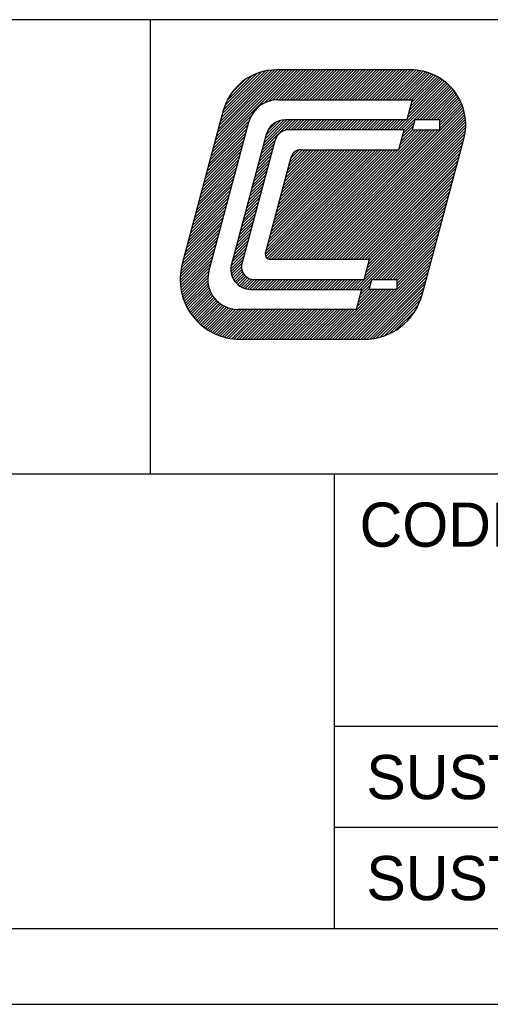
# Model space of a CAD drawing. Extents: x 0 to 210, y 0 to 297.
# Tile 2 of 5: x 139 to 157, y 0 to 39. Entities that reach past the tile are written whole.
import ezdxf

# ---------------------------------------------------------------- set-up
doc = ezdxf.new("R2010")
doc.units = 0
doc.header["$LTSCALE"] = 19.36
doc.header["$MEASUREMENT"] = 0
doc.layers.get('0').update_dxf_attribs({"linetype": 'CONTINUOUS'})
doc.styles.get("Standard").update_dxf_attribs({"font": 'txt', "width": 0.8})

msp = doc.modelspace()

# ---------------------------------------------------------------- linework, layer by layer
at = {"color": 7, "linetype": 'CONTINUOUS'}
for p, q in [((207, 39), (20, 39)), ((143.7, 21), (143.7, 39)), ((146.1375, 33.751), (149.3996, 37.0131)), ((146.1784, 33.9037), (149.2878, 37.0131)), ((146.2193, 34.0564), (149.176, 37.0131)), ((146.2602, 34.2091), (149.0642, 37.0131)), ((146.3011, 34.3619), (148.9524, 37.0131)), ((146.3421, 34.5146), (148.8406, 37.0131)), ((146.383, 34.6673), (148.7288, 37.0131)), ((146.4239, 34.82), (148.6161, 37.0122)), ((146.4648, 34.9727), (148.4976, 37.0055)), ((146.5057, 35.1254), (148.3715, 36.9912)), ((146.5467, 35.2781), (148.2359, 36.9674)), ((146.5879, 35.4311), (148.0878, 36.931)), ((146.6422, 35.5972), (147.9217, 36.8767)), ((146.7261, 35.793), (147.7259, 36.7928)), ((148.1924, 35.6941), (149.5114, 37.0131)), ((148.3828, 35.7728), (149.6232, 37.0131)), ((148.5309, 35.8091), (149.735, 37.0131)), ((148.6583, 35.8247), (149.8468, 37.0131)), ((148.7728, 35.8274), (149.9586, 37.0131)), ((148.8846, 35.8274), (150.0704, 37.0131)), ((148.9964, 35.8274), (150.1822, 37.0131)), ((149.1082, 35.8274), (150.294, 37.0131)), ((149.22, 35.8274), (150.4058, 37.0131)), ((149.3318, 35.8274), (150.5175, 37.0131)), ((149.4436, 35.8274), (150.6293, 37.0131)), ((149.5554, 35.8274), (150.7411, 37.0131)), ((149.6672, 35.8274), (150.8529, 37.0131)), ((149.779, 35.8274), (150.9647, 37.0131)), ((149.8908, 35.8274), (151.0765, 37.0131)), ((150.0026, 35.8274), (151.1883, 37.0131)), ((150.1143, 35.8274), (151.3001, 37.0131)), ((150.2261, 35.8274), (151.4119, 37.0131)), ((150.3379, 35.8274), (151.5237, 37.0131)), ((150.4497, 35.8274), (151.6355, 37.0131)), ((150.5615, 35.8274), (151.7473, 37.0131)), ((150.6733, 35.8274), (151.8591, 37.0131)), ((150.7851, 35.8274), (151.9709, 37.0131)), ((150.8969, 35.8274), (152.0827, 37.0131)), ((151.0087, 35.8274), (152.1944, 37.0131)), ((151.1205, 35.8274), (152.3062, 37.0131)), ((151.2323, 35.8274), (152.418, 37.0131)), ((151.3441, 35.8274), (152.5298, 37.0131)), ((151.4559, 35.8274), (152.6416, 37.0131)), ((151.5677, 35.8274), (152.7534, 37.0131)), ((151.6795, 35.8274), (152.8652, 37.0131)), ((151.7913, 35.8274), (152.977, 37.0131)), ((151.903, 35.8274), (153.0888, 37.0131)), ((152.0148, 35.8274), (153.2006, 37.0131)), ((152.1266, 35.8274), (153.3124, 37.0131)), ((152.2384, 35.8274), (153.4242, 37.0131)), ((152.3502, 35.8274), (153.536, 37.0131)), ((152.462, 35.8274), (153.6478, 37.0131)), ((152.5738, 35.8274), (153.7596, 37.0131)), ((152.6856, 35.8274), (153.8714, 37.0131)), ((152.7974, 35.8274), (153.9831, 37.0131)), ((152.9092, 35.8274), (154.0929, 37.0111)), ((153.021, 35.8274), (154.1976, 37.0041)), ((153.1328, 35.8274), (154.2979, 36.9925)), ((153.2446, 35.8274), (154.3941, 36.977)), ((153.3564, 35.8274), (154.4867, 36.9578)), ((153.4682, 35.8274), (154.576, 36.9352)), ((153.58, 35.8274), (154.6621, 36.9096)), ((153.6917, 35.8274), (154.7454, 36.881)), ((153.8035, 35.8274), (154.8259, 36.8498)), ((153.9153, 35.8274), (154.9039, 36.8159)), ((153.9892, 35.5659), (155.1233, 36.6999)), ((154.0271, 35.8274), (154.9793, 36.7796)), ((154.0302, 35.7186), (155.0524, 36.7409)), ((146.8798, 36.0585), (147.4604, 36.6391)), ((153.5121, 34.6416), (155.3848, 36.5143)), ((153.6239, 34.6416), (155.4449, 36.4627)), ((153.7357, 34.6416), (155.5031, 36.409)), ((153.8665, 35.1078), (155.3226, 36.5639)), ((153.9074, 35.2605), (155.2583, 36.6114)), ((153.9483, 35.4132), (155.1918, 36.6567)), ((154.2428, 35.0369), (155.5591, 36.3533)), ((154.3546, 35.0369), (155.6132, 36.2955)), ((154.4664, 35.0369), (155.6652, 36.2357)), ((154.5781, 35.0369), (155.7151, 36.1739)), ((154.6899, 35.0369), (155.763, 36.1099)), ((154.8017, 35.0369), (155.8087, 36.0439)), ((154.9135, 35.0369), (155.8523, 35.9757)), ((155.0253, 35.0369), (155.8937, 35.9053)), ((150.0508, 29.5034), (156.0646, 35.5172)), ((155.1371, 35.0369), (155.9328, 35.8326)), ((155.1425, 34.9305), (155.9695, 35.7575)), ((155.1425, 34.8187), (156.0038, 35.68)), ((155.1425, 34.7069), (156.0356, 35.6)), ((146.0965, 33.5983), (147.686, 35.1878)), ((150.1626, 29.5034), (156.0908, 35.4316)), ((150.2744, 29.5034), (156.1139, 35.3429)), ((150.3862, 29.5034), (156.1337, 35.2509)), ((150.498, 29.5034), (156.1499, 35.1553)), ((146.0147, 33.2929), (147.5649, 34.8431)), ((146.0556, 33.4456), (147.6074, 34.9973)), ((148.11, 33.823), (149.3238, 35.0369)), ((148.1509, 33.9757), (149.2121, 35.0369)), ((148.1918, 34.1285), (149.1003, 35.0369)), ((148.2327, 34.2812), (148.9865, 35.035)), ((148.2737, 34.4339), (148.8541, 35.0143)), ((148.342, 34.614), (148.6742, 34.9462)), ((149.0119, 34.6132), (149.4356, 35.0369)), ((149.1506, 34.6401), (149.5474, 35.0369)), ((149.264, 34.6416), (149.6592, 35.0369)), ((149.3758, 34.6416), (149.771, 35.0369)), ((149.4876, 34.6416), (149.8828, 35.0369)), ((149.5994, 34.6416), (149.9946, 35.0369)), ((149.7112, 34.6416), (150.1064, 35.0369)), ((149.8229, 34.6416), (150.2182, 35.0369)), ((149.9347, 34.6416), (150.33, 35.0369)), ((150.0465, 34.6416), (150.4418, 35.0369)), ((150.1583, 34.6416), (150.5536, 35.0369)), ((150.2701, 34.6416), (150.6654, 35.0369)), ((150.3819, 34.6416), (150.7772, 35.0369)), ((150.4937, 34.6416), (150.889, 35.0369)), ((150.6055, 34.6416), (151.0008, 35.0369)), ((150.6098, 29.5034), (156.1622, 35.0558)), ((150.7173, 34.6416), (151.1125, 35.0369)), ((150.7216, 29.5034), (156.1701, 34.9519)), ((150.8291, 34.6416), (151.2243, 35.0369)), ((150.8333, 29.5034), (156.173, 34.8431)), ((150.9409, 34.6416), (151.3361, 35.0369)), ((150.9451, 29.5034), (156.1702, 34.7284)), ((151.0527, 34.6416), (151.4479, 35.0369)), ((151.1645, 34.6416), (151.5597, 35.0369)), ((151.2763, 34.6416), (151.6715, 35.0369)), ((151.3881, 34.6416), (151.7833, 35.0369)), ((151.4999, 34.6416), (151.8951, 35.0369)), ((151.6116, 34.6416), (152.0069, 35.0369)), ((151.7234, 34.6416), (152.1187, 35.0369)), ((151.8352, 34.6416), (152.2305, 35.0369)), ((151.947, 34.6416), (152.3423, 35.0369)), ((152.0588, 34.6416), (152.4541, 35.0369)), ((152.1706, 34.6416), (152.5659, 35.0369)), ((152.2824, 34.6416), (152.6777, 35.0369)), ((152.3942, 34.6416), (152.7895, 35.0369)), ((152.506, 34.6416), (152.9012, 35.0369)), ((152.6178, 34.6416), (153.013, 35.0369)), ((152.7296, 34.6416), (153.1248, 35.0369)), ((152.8414, 34.6416), (153.2366, 35.0369)), ((152.9532, 34.6416), (153.3484, 35.0369)), ((153.065, 34.6416), (153.4602, 35.0369)), ((153.1768, 34.6416), (153.572, 35.0369)), ((153.2885, 34.6416), (153.6838, 35.0369)), ((153.4003, 34.6416), (153.7956, 35.0369)), ((153.6619, 34.3442), (154.0811, 34.7635)), ((153.7028, 34.4969), (154.122, 34.9162)), ((145.892, 32.8347), (147.4422, 34.3849)), ((145.9329, 32.9874), (147.4831, 34.5376)), ((145.9738, 33.1402), (147.524, 34.6904)), ((149.2682, 29.5034), (154.4065, 34.6416)), ((149.38, 29.5034), (154.5183, 34.6416)), ((149.4918, 29.5034), (154.6301, 34.6416)), ((149.6036, 29.5034), (154.7419, 34.6416)), ((149.7154, 29.5034), (154.8537, 34.6416)), ((149.8272, 29.5034), (154.9655, 34.6416)), ((149.939, 29.5034), (155.0772, 34.6416)), ((151.0569, 29.5034), (156.1606, 34.607)), ((151.1687, 29.5034), (156.1427, 34.4773)), ((151.2805, 29.5034), (156.1142, 34.3371)), ((153.5391, 33.8861), (154.2947, 34.6416)), ((153.5801, 34.0388), (154.1829, 34.6416)), ((153.621, 34.1915), (154.0711, 34.6416)), ((145.8101, 32.5293), (147.3603, 34.0795)), ((145.851, 32.682), (147.4012, 34.2322)), ((148.0281, 33.5176), (148.5871, 34.0766)), ((148.0691, 33.6703), (148.629, 34.2303)), ((151.3923, 29.5034), (156.0746, 34.1856)), ((151.5041, 29.5034), (156.0336, 34.0329)), ((145.6874, 32.0712), (147.2376, 33.6214)), ((145.7283, 32.2239), (147.2785, 33.7741)), ((145.7692, 32.3766), (147.3194, 33.9268)), ((147.9054, 33.0595), (148.4644, 33.6184)), ((147.9463, 33.2122), (148.5053, 33.7711)), ((147.9872, 33.3649), (148.5462, 33.9239)), ((148.2401, 29.705), (152.3863, 33.8511)), ((148.2605, 29.6136), (152.498, 33.8511)), ((148.2729, 29.8496), (152.2745, 33.8511)), ((148.3094, 29.5507), (152.6098, 33.8511)), ((148.3138, 30.0023), (152.1627, 33.8511)), ((148.3547, 30.155), (152.0509, 33.8511)), ((148.3819, 29.5114), (152.7216, 33.8511)), ((148.3956, 30.3077), (151.9391, 33.8511)), ((148.4365, 30.4604), (151.8273, 33.8511)), ((148.4775, 30.6131), (151.7155, 33.8511)), ((148.4857, 29.5034), (152.8334, 33.8511)), ((148.5184, 30.7658), (151.6037, 33.8511)), ((148.5593, 30.9185), (151.4919, 33.8511)), ((148.5975, 29.5034), (152.9452, 33.8511)), ((148.6002, 31.0713), (151.3801, 33.8511)), ((148.6411, 31.224), (151.2683, 33.8511)), ((148.6821, 31.3767), (151.1565, 33.8511)), ((148.7093, 29.5034), (153.057, 33.8511)), ((148.723, 31.5294), (151.0447, 33.8511)), ((148.7639, 31.6821), (150.9329, 33.8511)), ((148.8048, 31.8348), (150.8211, 33.8511)), ((148.8211, 29.5034), (153.1688, 33.8511)), ((148.8457, 31.9875), (150.7094, 33.8511)), ((148.8867, 32.1402), (150.5976, 33.8511)), ((148.9276, 32.293), (150.4858, 33.8511)), ((148.9329, 29.5034), (153.2806, 33.8511)), ((148.9685, 32.4457), (150.374, 33.8511)), ((149.0094, 32.5984), (150.2622, 33.8511)), ((149.0446, 29.5034), (153.3924, 33.8511)), ((149.0503, 32.7511), (150.1504, 33.8511)), ((149.0913, 32.9038), (150.0386, 33.8511)), ((149.1322, 33.0565), (149.9268, 33.8511)), ((149.1564, 29.5034), (153.5042, 33.8511)), ((149.1731, 33.2092), (149.815, 33.8511)), ((149.214, 33.3619), (149.7032, 33.8511)), ((149.2549, 33.5147), (149.5866, 33.8463)), ((151.6159, 29.5034), (155.9927, 33.8802)), ((151.7277, 29.5034), (155.9518, 33.7275)), ((151.8395, 29.5034), (155.9109, 33.5748)), ((145.5646, 31.613), (147.1148, 33.1632)), ((145.6055, 31.7657), (147.1557, 33.3159)), ((145.6464, 31.9185), (147.1966, 33.4687)), ((147.7826, 32.6013), (148.3416, 33.1603)), ((147.8235, 32.754), (148.3825, 33.313)), ((147.8645, 32.9067), (148.4234, 33.4657)), ((151.9513, 29.5034), (155.87, 33.4221)), ((152.0631, 29.5034), (155.829, 33.2694)), ((145.4828, 31.3076), (147.033, 32.8578)), ((145.5237, 31.4603), (147.0739, 33.0105)), ((147.7008, 32.2959), (148.2598, 32.8549)), ((147.7417, 32.4486), (148.3007, 33.0076)), ((152.1749, 29.5034), (155.7881, 33.1167)), ((152.2867, 29.5034), (155.7472, 32.9639)), ((152.3525, 29.4574), (155.7063, 32.8112)), ((145.36, 30.8495), (146.9102, 32.3997)), ((145.4009, 31.0022), (146.9511, 32.5524)), ((145.4418, 31.1549), (146.992, 32.7051)), ((147.578, 31.8378), (148.137, 32.3967)), ((147.6189, 31.9905), (148.1779, 32.5494)), ((147.6599, 32.1432), (148.2188, 32.7022)), ((152.2706, 29.152), (155.6244, 32.5058)), ((152.3116, 29.3047), (155.6654, 32.6585)), ((145.2782, 30.544), (146.8284, 32.0942)), ((145.3191, 30.6967), (146.8693, 32.247)), ((147.4962, 31.5323), (148.0552, 32.0913)), ((147.5371, 31.685), (148.0961, 32.244)), ((151.7717, 28.3176), (155.5017, 32.0477)), ((152.1888, 28.8466), (155.5426, 32.2004)), ((152.2297, 28.9993), (155.5835, 32.3531)), ((145.1554, 30.0859), (146.7056, 31.6361)), ((145.1963, 30.2386), (146.7465, 31.7888)), ((145.2372, 30.3913), (146.7874, 31.9415)), ((147.3734, 31.0742), (147.9324, 31.6332)), ((147.4144, 31.2269), (147.9733, 31.7859)), ((147.4553, 31.3796), (148.0142, 31.9386)), ((151.8835, 28.3176), (155.4608, 31.8949)), ((151.9953, 28.3176), (155.4198, 31.7422)), ((145.0736, 29.7805), (146.6238, 31.3307)), ((145.1145, 29.9332), (146.6647, 31.4834)), ((147.2916, 30.7688), (147.8506, 31.3277)), ((147.3325, 30.9215), (147.8915, 31.4804)), ((152.5023, 28.7129), (155.3789, 31.5895)), ((152.6141, 28.7129), (155.338, 31.4368)), ((152.7259, 28.7129), (155.2971, 31.2841)), ((144.9508, 29.3223), (146.501, 30.8725)), ((144.9917, 29.475), (146.5419, 31.0252)), ((145.0326, 29.6278), (146.5829, 31.178)), ((147.1688, 30.3106), (147.7278, 30.8696)), ((147.2098, 30.4633), (147.7687, 31.0223)), ((147.2507, 30.6161), (147.8096, 31.175)), ((152.8377, 28.7129), (155.2562, 31.1314)), ((152.9495, 28.7129), (155.2153, 30.9787)), ((153.0613, 28.7129), (155.1743, 30.826)), ((144.8941, 29.0421), (146.4192, 30.5671)), ((144.917, 29.1767), (146.4601, 30.7198)), ((147.087, 30.0052), (147.646, 30.5642)), ((147.1279, 30.1579), (147.6869, 30.7169)), ((153.1731, 28.7129), (155.1334, 30.6732)), ((153.2849, 28.7129), (155.0925, 30.5205)), ((144.8713, 28.6839), (146.2964, 30.109)), ((144.8727, 28.797), (146.3373, 30.2617)), ((144.8799, 28.916), (146.3783, 30.4144)), ((146.9642, 29.5471), (147.5232, 30.106)), ((147.0052, 29.6998), (147.5641, 30.2587)), ((147.0461, 29.8525), (147.605, 30.4115)), ((153.3967, 28.7129), (155.0516, 30.3678)), ((153.448, 28.6525), (155.0107, 30.2151)), ((153.448, 28.5407), (154.9697, 30.0624)), ((144.8751, 28.5759), (146.2555, 29.9563)), ((144.8834, 28.4724), (146.2146, 29.8035)), ((144.8957, 28.3728), (146.1737, 29.6508)), ((146.8746, 29.1221), (147.4004, 29.6479)), ((146.8866, 29.2458), (147.4414, 29.8006)), ((146.9233, 29.3944), (147.4823, 29.9533)), ((151.4723, 26.3414), (154.8879, 29.757)), ((153.448, 28.4289), (154.9288, 29.9097)), ((144.9116, 28.277), (146.1327, 29.4981)), ((144.9308, 28.1844), (146.0918, 29.3454)), ((146.88, 29.0156), (147.3595, 29.4952)), ((146.897, 28.9209), (147.3186, 29.3425)), ((151.5841, 26.3414), (154.847, 29.6043)), ((151.6959, 26.3414), (154.8061, 29.4515)), ((151.8077, 26.3414), (154.7651, 29.2988)), ((144.9531, 28.0949), (146.0509, 29.1927)), ((144.9783, 28.0083), (146.01, 29.04)), ((145.0061, 27.9243), (145.9785, 28.8967)), ((146.9231, 28.8352), (147.2998, 29.2118)), ((146.9568, 28.757), (147.3094, 29.1097)), ((146.997, 28.6855), (147.335, 29.0235)), ((147.0433, 28.62), (147.3724, 28.9491)), ((147.0953, 28.5602), (147.4195, 28.8844)), ((151.9195, 26.3414), (154.7242, 29.1461)), ((152.0313, 26.3414), (154.6833, 28.9934)), ((145.0365, 27.8429), (145.9656, 28.7721)), ((145.0693, 27.7639), (145.9653, 28.66)), ((145.1044, 27.6873), (145.9744, 28.5573)), ((147.1529, 28.506), (147.4758, 28.8289)), ((147.2161, 28.4575), (147.5411, 28.7824)), ((147.2853, 28.4148), (147.6163, 28.7459)), ((147.3608, 28.3785), (147.7035, 28.7212)), ((147.4434, 28.3493), (147.807, 28.7129)), ((147.5344, 28.3285), (147.9188, 28.7129)), ((147.6358, 28.3182), (148.0306, 28.7129)), ((147.7471, 28.3176), (148.1424, 28.7129)), ((147.8589, 28.3176), (148.2541, 28.7129)), ((147.9707, 28.3176), (148.3659, 28.7129)), ((148.0825, 28.3176), (148.4777, 28.7129)), ((148.1943, 28.3176), (148.5895, 28.7129)), ((148.3061, 28.3176), (148.7013, 28.7129)), ((148.4179, 28.3176), (148.8131, 28.7129)), ((148.5297, 28.3176), (148.9249, 28.7129)), ((148.6415, 28.3176), (149.0367, 28.7129)), ((148.7532, 28.3176), (149.1485, 28.7129)), ((148.865, 28.3176), (149.2603, 28.7129)), ((148.9768, 28.3176), (149.3721, 28.7129)), ((149.0886, 28.3176), (149.4839, 28.7129)), ((149.2004, 28.3176), (149.5957, 28.7129)), ((149.3122, 28.3176), (149.7075, 28.7129)), ((149.424, 28.3176), (149.8193, 28.7129)), ((149.5358, 28.3176), (149.9311, 28.7129)), ((149.6476, 28.3176), (150.0428, 28.7129)), ((149.7594, 28.3176), (150.1546, 28.7129)), ((149.8712, 28.3176), (150.2664, 28.7129)), ((149.983, 28.3176), (150.3782, 28.7129)), ((150.0948, 28.3176), (150.49, 28.7129)), ((150.2066, 28.3176), (150.6018, 28.7129)), ((150.3184, 28.3176), (150.7136, 28.7129)), ((150.4302, 28.3176), (150.8254, 28.7129)), ((150.5419, 28.3176), (150.9372, 28.7129)), ((150.6537, 28.3176), (151.049, 28.7129)), ((150.7655, 28.3176), (151.1608, 28.7129)), ((150.8773, 28.3176), (151.2726, 28.7129)), ((150.9891, 28.3176), (151.3844, 28.7129)), ((151.1009, 28.3176), (151.4962, 28.7129)), ((151.2127, 28.3176), (151.608, 28.7129)), ((151.3245, 28.3176), (151.7197, 28.7129)), ((151.4363, 28.3176), (151.8315, 28.7129)), ((151.5481, 28.3176), (151.9433, 28.7129)), ((151.6599, 28.3176), (152.0551, 28.7129)), ((151.9842, 28.083), (152.4034, 28.5022)), ((152.0251, 28.2357), (152.4443, 28.6549)), ((152.1431, 26.3414), (154.6424, 28.8407)), ((152.2572, 26.3437), (154.6015, 28.688)), ((152.3773, 26.352), (154.5605, 28.5353)), ((145.1418, 27.6128), (145.991, 28.462)), ((145.1812, 27.5405), (146.0139, 28.3731)), ((145.2228, 27.4703), (146.0423, 28.2897)), ((145.2664, 27.402), (146.0755, 28.2112)), ((145.312, 27.3358), (146.1133, 28.1372)), ((150.6898, 26.3414), (152.666, 28.3176)), ((150.8016, 26.3414), (152.7778, 28.3176)), ((150.9134, 26.3414), (152.8896, 28.3176)), ((151.0252, 26.3414), (153.0014, 28.3176)), ((151.1369, 26.3414), (153.1132, 28.3176)), ((151.2487, 26.3414), (153.225, 28.3176)), ((151.3605, 26.3414), (153.3368, 28.3176)), ((151.8614, 27.6249), (152.5542, 28.3176)), ((151.9024, 27.7776), (152.4424, 28.3176)), ((151.9433, 27.9303), (152.3625, 28.3495)), ((152.5047, 26.3676), (154.5196, 28.3826)), ((152.641, 26.3922), (154.4787, 28.2298)), ((145.3595, 27.2715), (146.1553, 28.0674)), ((145.4089, 27.2092), (146.2013, 28.0015)), ((145.4602, 27.1487), (146.2511, 27.9395)), ((145.5134, 27.0901), (146.3046, 27.8813)), ((145.5684, 27.0333), (146.3619, 27.8268)), ((145.6254, 26.9784), (146.423, 27.7761)), ((145.6841, 26.9254), (146.4879, 27.7292)), ((152.7889, 26.4283), (154.4376, 28.077)), ((152.9528, 26.4803), (154.3855, 27.9131)), ((153.1415, 26.5572), (154.3086, 27.7244)), ((145.7448, 26.8743), (146.5567, 27.6862)), ((145.8074, 26.8251), (146.6297, 27.6474)), ((145.8718, 26.7777), (146.707, 27.613)), ((145.9382, 26.7324), (146.7892, 27.5833)), ((146.0066, 26.689), (146.8767, 27.559)), ((146.0771, 26.6476), (146.9703, 27.5408)), ((146.1496, 26.6083), (147.071, 27.5298)), ((146.2243, 26.5712), (147.1802, 27.5271)), ((146.3011, 26.5363), (147.292, 27.5271)), ((146.3804, 26.5037), (147.4038, 27.5271)), ((146.462, 26.4736), (147.5156, 27.5271)), ((146.5462, 26.446), (147.6274, 27.5271)), ((146.6331, 26.4211), (147.7392, 27.5271)), ((146.7229, 26.3991), (147.851, 27.5271)), ((146.8157, 26.3801), (147.9627, 27.5271)), ((146.912, 26.3646), (148.0745, 27.5271)), ((147.0118, 26.3527), (148.1863, 27.5271)), ((147.1158, 26.3448), (148.2981, 27.5271)), ((147.2242, 26.3415), (148.4099, 27.5271)), ((147.336, 26.3414), (148.5217, 27.5271)), ((147.4478, 26.3414), (148.6335, 27.5271)), ((147.5596, 26.3414), (148.7453, 27.5271)), ((147.6713, 26.3414), (148.8571, 27.5271)), ((147.7831, 26.3414), (148.9689, 27.5271)), ((147.8949, 26.3414), (149.0807, 27.5271)), ((148.0067, 26.3414), (149.1925, 27.5271)), ((148.1185, 26.3414), (149.3043, 27.5271)), ((148.2303, 26.3414), (149.4161, 27.5271)), ((148.3421, 26.3414), (149.5279, 27.5271)), ((148.4539, 26.3414), (149.6397, 27.5271)), ((148.5657, 26.3414), (149.7514, 27.5271)), ((148.6775, 26.3414), (149.8632, 27.5271)), ((148.7893, 26.3414), (149.975, 27.5271)), ((148.9011, 26.3414), (150.0868, 27.5271)), ((149.0129, 26.3414), (150.1986, 27.5271)), ((149.1247, 26.3414), (150.3104, 27.5271)), ((149.2365, 26.3414), (150.4222, 27.5271)), ((149.3482, 26.3414), (150.534, 27.5271)), ((149.46, 26.3414), (150.6458, 27.5271)), ((149.5718, 26.3414), (150.7576, 27.5271)), ((149.6836, 26.3414), (150.8694, 27.5271)), ((149.7954, 26.3414), (150.9812, 27.5271)), ((149.9072, 26.3414), (151.093, 27.5271)), ((150.019, 26.3414), (151.2048, 27.5271)), ((150.1308, 26.3414), (151.3166, 27.5271)), ((150.2426, 26.3414), (151.4283, 27.5271)), ((150.3544, 26.3414), (151.5401, 27.5271)), ((150.4662, 26.3414), (151.6519, 27.5271)), ((150.578, 26.3414), (151.7637, 27.5271)), ((153.3788, 26.6828), (154.1831, 27.487)), ((207, 21), (52.851, 21)), ((150.9723, 21), (150.9723, 3)), ((207, 11), (150.9723, 11)), ((207, 7), (150.9723, 7)), ((20, 3), (207, 3)), ((0, 0), (210, 0))]:
    msp.add_line(p, q, dxfattribs=at)
at = {"color": 2, "linetype": 'CONTINUOUS'}
for p, q in [((153.9991, 37.0132), (148.6796, 37.0132)), ((148.7385, 35.8274), (154.0593, 35.8274)), ((154.0593, 35.8274), (153.8475, 35.0369)), ((146.5798, 35.4019), (144.952, 29.3267)), ((146.0046, 29.0198), (147.5932, 34.9486)), ((153.8475, 35.0369), (149.0418, 35.0369)), ((154.1544, 35.0369), (154.0485, 34.6417)), ((155.1425, 35.0369), (154.1544, 35.0369)), ((155.1425, 34.6417), (155.1425, 35.0369)), ((148.2782, 34.451), (146.9015, 29.3128)), ((153.7416, 34.6417), (149.1935, 34.6417)), ((153.5298, 33.8512), (153.7416, 34.6417)), ((154.0485, 34.6417), (155.1425, 34.6417)), ((148.6208, 34.2022), (147.3166, 29.3349)), ((154.4437, 28.0991), (156.0989, 34.2767)), ((148.2468, 29.7522), (149.2666, 33.5582)), ((149.6484, 33.8512), (153.5298, 33.8512)), ((152.3648, 29.5034), (148.4377, 29.5034)), ((152.153, 28.7129), (152.3648, 29.5034)), ((147.7938, 28.7129), (152.153, 28.7129)), ((152.354, 28.3177), (152.4599, 28.7129)), ((152.4599, 28.7129), (153.448, 28.7129)), ((153.448, 28.7129), (153.448, 28.3177)), ((147.665, 28.3177), (152.0471, 28.3177)), ((152.0471, 28.3177), (151.8353, 27.5272)), ((153.448, 28.3177), (152.354, 28.3177)), ((151.8353, 27.5272), (147.1499, 27.5272)), ((147.2427, 26.3414), (152.153, 26.3414))]:
    msp.add_line(p, q, dxfattribs=at)
for centre, radius, start, end in [((148.6796, 34.8393), 2.1739, 90.00002, 164.99996), ((153.9991, 34.8393), 2.1739, 345.00004, 89.99997), ((148.7385, 34.6417), 1.1858, 90.00004, 164.99998), ((149.0418, 34.2464), 0.7905, 90.00006, 165.00001), ((149.1935, 34.0488), 0.5929, 90.00006, 165.00001), ((149.6484, 33.4559), 0.3953, 89.99999, 164.99994), ((148.4377, 29.701), 0.1976, 165.00004, 269.99996), ((147.2427, 28.7129), 2.3715, 165.00003, 269.99995), ((147.665, 29.1082), 0.7905, 165.00005, 269.99997), ((147.7938, 29.207), 0.4941, 165.00007, 269.99999), ((147.1499, 28.7129), 1.1858, 165.00004, 269.99997), ((152.153, 28.7129), 2.3715, 270.00002, 344.99997)]:
    msp.add_arc(centre, radius, start, end, dxfattribs=at)

# ---------------------------------------------------------------- texts
for s, p in [('CODIGO', (151.9723, 18.125)), ('SUSTITUYE A', (152.2393, 8.125)), ('SUSTITUIDO POR', (152.2393, 4.125))]:
    msp.add_text(s, height=1.75, dxfattribs=at).set_placement(p)

doc.saveas('drawing.dxf')
